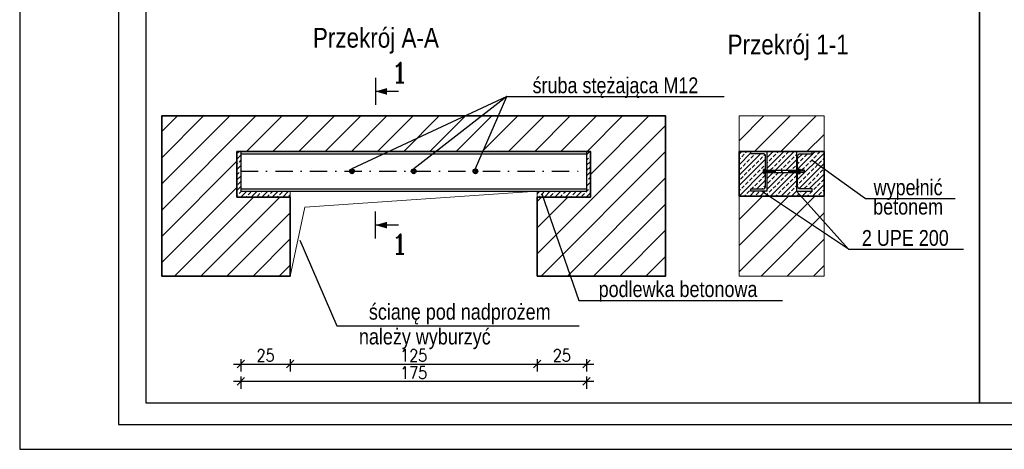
# Model space of a CAD drawing. Header units: millimetres. Extents: x -21056 to 421, y 9759 to 15589.
# Tile 1 of 120: x -21054 to -20556, y 14478 to 14696. Entities that reach past the tile are written whole.
import ezdxf
from ezdxf.enums import TextEntityAlignment as Align

# ---------------------------------------------------------------- set-up
doc = ezdxf.new("R2010")
doc.units = ezdxf.units.MM
doc.header["$LTSCALE"] = 25
doc.header["$MEASUREMENT"] = 0
doc.linetypes.add('DO', pattern=[1, 0.5, -0.24, 0.02, -0.24])
doc.linetypes.add('MO', pattern=[0.7, 0.35, -0.17, 0.01, -0.17])
for name, color, linetype in [('BD_txg', 3, 'Continuous'), ('BS_osd', 1, 'DO'), ('BS_osm', 1, 'MO'), ('BS_prg', 3, 'Continuous'), ('BS_sru', 7, 'Continuous'), ('BS_txg', 3, 'Continuous'), ('MV KRESKOWANIE', 1, 'Continuous'), ('MV RAMKA', 7, 'Continuous')]:
    doc.layers.add(name, color=color, linetype=linetype)
for name, color, linetype, lineweight in [('MV NOSNE', 3, 'Continuous', 35), ('MV OTWORY', 1, 'Continuous', 0), ('MV WYMIAROWANIE', 8, 'Continuous', 0)]:
    doc.layers.add(name, color=color, linetype=linetype, lineweight=lineweight)
doc.styles.add('BIKTG', font='bikromsw.shx', dxfattribs={"width": 0.8})
doc.styles.add('MV Wymiar', font='romans.shx', dxfattribs={"width": 0.85})
doc.styles.add('ROMANC', font='ROMANC.SHX')
doc.dimstyles.new('MV 1-25', dxfattribs={"dimscale": 2.5, "dimtxt": 2.5, "dimasz": 1.5, "dimexe": 1.5, "dimexo": 0, "dimgap": 0.5, "dimtad": 1, "dimdec": 0, "dimtxsty": 'MV Wymiar', "dimblk": 'OBLIQUE', "dimcen": 1.5, "dimdle": 1.5, "dimadec": 0, "dimazin": 0, "dimtfac": 1, "dimtdec": 0, "dimtmove": 0, "dimatfit": 0, "dimfxl": 1, "dimfxlon": 1, "dimarcsym": 0})
pattern_1 = [(45, (-7175.253, -502.213), (-6.629126, 6.629126), [])]
pattern_2 = [(45, (-23035.9074, 10754.0526), (-2.6516504, 2.6516504), []), (45, (-23033.2558, 10754.0526), (-2.6516504, 2.6516504), [1.875, -0.9375])]

# ---------------------------------------------------------------- blocks, each defined once
blk = doc.blocks.new('_Oblique')
at = {"color": 0, "linetype": 'ByBlock', "lineweight": -2}
blk.add_line((-0.5, -0.5), (0.5, 0.5), dxfattribs=at)
blk = doc.blocks.new('*D713')
at = {"layer": 'Defpoints', "color": 0}
for p in [(-20942.07, 14608.81), (-20917.07, 14608.81), (-20917.07, 14521.29)]:
    blk.add_point(p, dxfattribs=at)
at = {"layer": 'MV WYMIAROWANIE', "color": 0, "lineweight": -2}
for p, q in [((-20945.82, 14521.29), (-20913.32, 14521.29)), ((-20942.07, 14523.79), (-20942.07, 14517.54)), ((-20917.07, 14523.79), (-20917.07, 14517.54))]:
    blk.add_line(p, q, dxfattribs=at)
at = {"layer": 'MV WYMIAROWANIE', "color": 0, "linetype": 'ByBlock', "lineweight": -2, "xscale": 3.75, "yscale": 3.75, "zscale": 3.75, "rotation": 180}
blk.add_blockref('_Oblique', (-20942.07, 14521.29), dxfattribs=at)
at = {"layer": 'MV WYMIAROWANIE', "color": 0, "linetype": 'ByBlock', "lineweight": -2, "xscale": 3.75, "yscale": 3.75, "zscale": 3.75}
blk.add_blockref('_Oblique', (-20917.07, 14521.29), dxfattribs=at)
at = {"layer": 'MV WYMIAROWANIE', "color": 0, "insert": (-20929.57, 14525.66), "char_height": 6.25, "attachment_point": 5, "style": 'MV Wymiar'}
blk.add_mtext('25', dxfattribs=at)
blk = doc.blocks.new('*D714')
at = {"layer": 'Defpoints', "color": 0}
for p in [(-20917.07, 14608.81), (-20792.07, 14565.81), (-20792.07, 14521.29)]:
    blk.add_point(p, dxfattribs=at)
at = {"layer": 'MV WYMIAROWANIE', "color": 0, "lineweight": -2}
for p, q in [((-20920.82, 14521.29), (-20788.32, 14521.29)), ((-20917.07, 14523.79), (-20917.07, 14517.54)), ((-20792.07, 14523.79), (-20792.07, 14517.54))]:
    blk.add_line(p, q, dxfattribs=at)
at = {"layer": 'MV WYMIAROWANIE', "color": 0, "linetype": 'ByBlock', "lineweight": -2, "xscale": 3.75, "yscale": 3.75, "zscale": 3.75, "rotation": 180}
blk.add_blockref('_Oblique', (-20917.07, 14521.29), dxfattribs=at)
at = {"layer": 'MV WYMIAROWANIE', "color": 0, "linetype": 'ByBlock', "lineweight": -2, "xscale": 3.75, "yscale": 3.75, "zscale": 3.75}
blk.add_blockref('_Oblique', (-20792.07, 14521.29), dxfattribs=at)
at = {"layer": 'MV WYMIAROWANIE', "color": 0, "insert": (-20854.57, 14525.66), "char_height": 6.25, "attachment_point": 5, "style": 'MV Wymiar'}
blk.add_mtext('125', dxfattribs=at)
blk = doc.blocks.new('*D715')
at = {"layer": 'Defpoints', "color": 0}
for p in [(-20767.07, 14609.91), (-20792.07, 14565.81), (-20767.07, 14521.29)]:
    blk.add_point(p, dxfattribs=at)
at = {"layer": 'MV WYMIAROWANIE', "color": 0, "lineweight": -2}
for p, q in [((-20795.82, 14521.29), (-20763.32, 14521.29)), ((-20792.07, 14523.79), (-20792.07, 14517.54)), ((-20767.07, 14523.79), (-20767.07, 14517.54))]:
    blk.add_line(p, q, dxfattribs=at)
at = {"layer": 'MV WYMIAROWANIE', "color": 0, "linetype": 'ByBlock', "lineweight": -2, "xscale": 3.75, "yscale": 3.75, "zscale": 3.75, "rotation": 180}
blk.add_blockref('_Oblique', (-20792.07, 14521.29), dxfattribs=at)
at = {"layer": 'MV WYMIAROWANIE', "color": 0, "linetype": 'ByBlock', "lineweight": -2, "xscale": 3.75, "yscale": 3.75, "zscale": 3.75}
blk.add_blockref('_Oblique', (-20767.07, 14521.29), dxfattribs=at)
at = {"layer": 'MV WYMIAROWANIE', "color": 0, "insert": (-20779.57, 14525.66), "char_height": 6.25, "attachment_point": 5, "style": 'MV Wymiar'}
blk.add_mtext('25', dxfattribs=at)
blk = doc.blocks.new('*D716')
at = {"layer": 'Defpoints', "color": 0}
for p in [(-20942.07, 14608.81), (-20767.07, 14608.81), (-20767.07, 14512.54)]:
    blk.add_point(p, dxfattribs=at)
at = {"layer": 'MV WYMIAROWANIE', "color": 0, "lineweight": -2}
for p, q in [((-20942.07, 14515.04), (-20942.07, 14508.79)), ((-20767.07, 14515.04), (-20767.07, 14508.79)), ((-20945.82, 14512.54), (-20763.32, 14512.54))]:
    blk.add_line(p, q, dxfattribs=at)
at = {"layer": 'MV WYMIAROWANIE', "color": 0, "linetype": 'ByBlock', "lineweight": -2, "xscale": 3.75, "yscale": 3.75, "zscale": 3.75, "rotation": 180}
blk.add_blockref('_Oblique', (-20942.07, 14512.54), dxfattribs=at)
at = {"layer": 'MV WYMIAROWANIE', "color": 0, "linetype": 'ByBlock', "lineweight": -2, "xscale": 3.75, "yscale": 3.75, "zscale": 3.75}
blk.add_blockref('_Oblique', (-20767.07, 14512.54), dxfattribs=at)
at = {"layer": 'MV WYMIAROWANIE', "color": 0, "insert": (-20854.57, 14516.91), "char_height": 6.25, "attachment_point": 5, "style": 'MV Wymiar'}
blk.add_mtext('175', dxfattribs=at)
blk = doc.blocks.new('ST2')
blk.add_line((13.77, 0), (0, 0))
blk.add_solid([(6.84, -1.95), (6.84, 1.95), (0, 0)])
blk = doc.blocks.new('eprzv')
blk.add_line((47.9, 0), (-47.9, 0))
at = {"xscale": 6, "yscale": 6, "zscale": 6, "rotation": 270}
blk.add_blockref('ST2', (0, 0), dxfattribs=at)
at = {"style": 'ROMANC'}
blk.add_attdef('PRZ', text='', height=70, rotation=270, dxfattribs=at).set_placement((32.1, -86), align=Align.CENTER)

msp = doc.modelspace()

# ---------------------------------------------------------------- hatches: boundary and pattern name
at = {"layer": 'MV KRESKOWANIE', "true_color": 0xc6cbd2, "transparency": 33554687}
h = msp.add_hatch(dxfattribs=at)
h.set_pattern_fill('ANSI31', color=254, scale=75)
h.set_pattern_definition([(45, (-7114.156, -502.213), (-6.629126, 6.629126), [])])
h.paths.add_polyline_path([(-20917.07, 14605.81), (-20944.07, 14605.81), (-20944.07, 14628.81), (-20765.07, 14628.81), (-20765.07, 14605.81), (-20792.07, 14605.81), (-20792.07, 14565.81), (-20727.07, 14565.81), (-20727.07, 14646.81), (-20982.07, 14646.81), (-20982.07, 14565.81), (-20917.07, 14565.81)])
h = msp.add_hatch(dxfattribs=at)
h.set_pattern_fill('ANSI31', color=254, scale=75)
h.set_pattern_definition(pattern_1)
h.paths.add_polyline_path([(-20689.84, 14628.81), (-20646.84, 14628.81), (-20646.84, 14646.81), (-20689.84, 14646.81)])
h = msp.add_hatch(dxfattribs=at)
h.set_pattern_fill('ANSI31', color=254, scale=75)
h.set_pattern_definition(pattern_1)
h.paths.add_polyline_path([(-20689.84, 14606.31), (-20646.84, 14606.31), (-20646.84, 14565.81), (-20689.84, 14565.81)])
at = {"layer": 'MV WYMIAROWANIE', "transparency": 33554687}
h = msp.add_hatch(dxfattribs=at)
h.set_pattern_fill('ANSI33', color=256, scale=15)
h.set_pattern_definition([(45, (-22974.811, 10754.0526), (-2.6516504, 2.6516504), []), (45, (-22972.159, 10754.0526), (-2.6516504, 2.6516504), [1.875, -0.9375])])
h.paths.add_polyline_path([(-20942.07, 14628.81), (-20942.07, 14608.81), (-20917.07, 14608.81), (-20917.07, 14605.81), (-20944.07, 14605.81), (-20944.07, 14628.81)])
h = msp.add_hatch(dxfattribs=at)
h.set_pattern_fill('ANSI33', color=256, scale=15, angle=180)
h.set_pattern_definition([(45, (-22937.811, 10754.0526), (-2.6516504, 2.6516504), []), (45, (-22935.159, 10754.0526), (-2.6516504, 2.6516504), [1.875, -0.9375])])
h.paths.add_polyline_path([(-20767.07, 14628.81), (-20767.07, 14608.81), (-20792.07, 14608.81), (-20792.07, 14605.81), (-20765.07, 14605.81), (-20765.07, 14628.81)])
h = msp.add_hatch(dxfattribs=at)
h.set_pattern_fill('ANSI33', color=256, scale=15, angle=180)
h.set_pattern_definition(pattern_2)
h.paths.add_polyline_path([(-20656.69, 14619.24), (-20656.69, 14618.81), (-20656.69, 14618.39), (-20656.69, 14618.21), (-20658.91, 14618.21), (-20658.91, 14618.04, -0.199568), (-20659.01, 14617.78), (-20659.88, 14617.78, -0.199568), (-20659.99, 14618.04), (-20659.99, 14617.61), (-20660.24, 14617.61), (-20660.24, 14611.21, 0.414214), (-20658.94, 14609.91), (-20652.84, 14609.91), (-20652.84, 14608.81), (-20660.84, 14608.81), (-20660.84, 14618.21), (-20675.84, 14618.21), (-20675.84, 14608.81), (-20683.84, 14608.81), (-20683.84, 14609.91), (-20677.74, 14609.91, 0.414214), (-20676.44, 14611.21), (-20676.44, 14617.61), (-20676.69, 14617.61), (-20676.69, 14617.78), (-20677.36, 14617.78, -0.14145), (-20677.44, 14618.04), (-20677.44, 14618.81), (-20677.44, 14619.59, -0.14145), (-20677.36, 14619.85), (-20676.69, 14619.85), (-20676.69, 14620.01), (-20676.44, 14620.01), (-20676.44, 14626.41, 0.414214), (-20677.74, 14627.71), (-20683.84, 14627.71), (-20683.84, 14628.81), (-20689.84, 14628.81), (-20689.84, 14606.31), (-20646.84, 14606.31), (-20646.84, 14628.81), (-20652.84, 14628.81), (-20652.84, 14627.71), (-20658.94, 14627.71, 0.414214), (-20660.24, 14626.41), (-20660.24, 14620.01), (-20659.99, 14620.01), (-20659.99, 14619.59, -0.199568), (-20659.88, 14619.85), (-20659.01, 14619.85, -0.199568), (-20658.91, 14619.59), (-20658.91, 14619.41), (-20656.69, 14619.41)])
h = msp.add_hatch(dxfattribs=at)
h.set_pattern_fill('ANSI33', color=256, scale=15, angle=180)
h.set_pattern_definition(pattern_2)
h.paths.add_polyline_path([(-20660.84, 14619.41), (-20660.84, 14628.81), (-20675.84, 14628.81), (-20675.84, 14619.41)])

# ---------------------------------------------------------------- linework, layer by layer
at = {"layer": 'BD_txg'}
for points in [[(-20807.4, 14656.63), (-20885.82, 14620.01)], [(-20807.4, 14656.63), (-20854.57, 14620.01)], [(-20823.32, 14620.16), (-20807.4, 14656.63), (-20697.45, 14656.63)], [(-20652.94, 14624.47), (-20625.92, 14604.98), (-20580.42, 14604.98)], [(-20634.5, 14579.38), (-20678.5, 14608.81)], [(-20660.84, 14608.81), (-20634.5, 14579.38), (-20576.31, 14579.38)], [(-20789.7, 14607.35), (-20770.91, 14553.48), (-20667.94, 14553.48)], [(-20912.25, 14583.93), (-20893.45, 14540.69), (-20770.83, 14540.69)]]:
    msp.add_lwpolyline(points, dxfattribs=at)
at = {"layer": 'BS_osd'}
for p, q in [((-20884.47, 14618.81), (-20887.17, 14618.81)), ((-20885.82, 14620.16), (-20885.82, 14617.46)), ((-20853.22, 14618.81), (-20855.92, 14618.81)), ((-20854.57, 14620.16), (-20854.57, 14617.46)), ((-20821.97, 14618.81), (-20824.67, 14618.81)), ((-20823.32, 14620.16), (-20823.32, 14617.46))]:
    msp.add_line(p, q, dxfattribs=at)
at = {"layer": 'BS_osd', "ltscale": 0.5}
msp.add_line((-20677.44, 14618.81), (-20656.69, 14618.81), dxfattribs=at)
at = {"layer": 'BS_osm'}
msp.add_line((-20942.07, 14618.81), (-20767.07, 14618.81), dxfattribs=at)
at = {"layer": 'BS_prg'}
for p, q in [((-20942.07, 14628.81), (-20767.07, 14628.81)), ((-20942.07, 14628.81), (-20942.07, 14608.81)), ((-20767.07, 14628.81), (-20767.07, 14608.81)), ((-20942.07, 14627.71), (-20767.07, 14627.71)), ((-20942.07, 14609.91), (-20767.07, 14609.91)), ((-20942.07, 14608.81), (-20767.07, 14608.81))]:
    msp.add_line(p, q, dxfattribs=at)
for points in [[(-20675.84, 14608.81), (-20683.84, 14608.81), (-20683.84, 14609.91), (-20677.74, 14609.91, 0.414214), (-20676.44, 14611.21), (-20676.44, 14626.41, 0.414214), (-20677.74, 14627.71), (-20683.84, 14627.71), (-20683.84, 14628.81), (-20675.84, 14628.81)], [(-20660.84, 14608.81), (-20652.84, 14608.81), (-20652.84, 14609.91), (-20658.94, 14609.91, -0.414214), (-20660.24, 14611.21), (-20660.24, 14626.41, -0.414214), (-20658.94, 14627.71), (-20652.84, 14627.71), (-20652.84, 14628.81), (-20660.84, 14628.81)]]:
    msp.add_lwpolyline(points, format="xyb", close=True, dxfattribs=at)
at = {"layer": 'BS_sru'}
for p, q in [((-20677.44, 14618.04), (-20677.44, 14619.59)), ((-20677.36, 14619.85), (-20676.69, 14619.85)), ((-20677.36, 14619.33), (-20676.69, 14619.33)), ((-20676.44, 14620.01), (-20676.69, 14620.01)), ((-20676.69, 14617.61), (-20676.69, 14620.01)), ((-20676.69, 14617.78), (-20676.69, 14619.85)), ((-20676.44, 14617.61), (-20676.44, 14620.01)), ((-20676.44, 14619.41), (-20660.24, 14619.41)), ((-20660.24, 14617.61), (-20660.24, 14620.01)), ((-20660.24, 14620.01), (-20659.99, 14620.01)), ((-20659.99, 14617.61), (-20659.99, 14620.01)), ((-20659.99, 14618.04), (-20659.99, 14619.59)), ((-20659.88, 14619.85), (-20659.01, 14619.85)), ((-20659.88, 14619.33), (-20659.01, 14619.33)), ((-20658.91, 14618.04), (-20658.91, 14619.59)), ((-20656.69, 14619.41), (-20658.91, 14619.41)), ((-20656.69, 14618.21), (-20656.69, 14619.41)), ((-20677.36, 14618.3), (-20676.69, 14618.3)), ((-20677.36, 14617.78), (-20676.69, 14617.78)), ((-20676.44, 14617.61), (-20676.69, 14617.61)), ((-20676.44, 14618.21), (-20660.24, 14618.21)), ((-20660.24, 14617.61), (-20659.99, 14617.61)), ((-20659.88, 14618.3), (-20659.01, 14618.3)), ((-20659.88, 14617.78), (-20659.01, 14617.78)), ((-20656.69, 14618.21), (-20658.91, 14618.21))]:
    msp.add_line(p, q, dxfattribs=at)
at = {"layer": 'BS_sru', "color": 1}
for p, q in [((-20656.69, 14619.24), (-20658.91, 14619.24)), ((-20656.69, 14618.39), (-20658.91, 14618.39))]:
    msp.add_line(p, q, dxfattribs=at)
at = {"layer": 'BS_sru'}
for points in [[(-20885.3, 14619.71), (-20886.34, 14619.71), (-20886.86, 14618.81), (-20886.34, 14617.91), (-20885.3, 14617.91), (-20884.78, 14618.81)], [(-20854.05, 14619.71), (-20855.09, 14619.71), (-20855.61, 14618.81), (-20855.09, 14617.91), (-20854.05, 14617.91), (-20853.53, 14618.81)], [(-20822.8, 14619.71), (-20823.84, 14619.71), (-20824.36, 14618.81), (-20823.84, 14617.91), (-20822.8, 14617.91), (-20822.28, 14618.81)]]:
    msp.add_lwpolyline(points, close=True, dxfattribs=at)
for centre, radius in [((-20885.82, 14618.81), 1.2), ((-20885.82, 14618.81), 0.9), ((-20854.57, 14618.81), 1.2), ((-20854.57, 14618.81), 0.9), ((-20823.32, 14618.81), 1.2), ((-20823.32, 14618.81), 0.9)]:
    msp.add_circle(centre, radius, dxfattribs=at)
for centre, radius, start, end in [((-20676.95, 14619.59), 0.487, 147.7958, 212.2042), ((-20675.6, 14618.81), 1.84, 163.5736, 196.4264), ((-20659.62, 14619.59), 0.366, 134.8555, 225.1445), ((-20658.68, 14618.81), 1.3, 156.5169, 203.4831), ((-20659.27, 14619.59), 0.367, 314.8555, 45.1445), ((-20660.21, 14618.81), 1.3, 336.5169, 23.4831), ((-20676.95, 14618.04), 0.487, 147.7958, 212.2042), ((-20659.62, 14618.04), 0.367, 134.8555, 225.1445), ((-20659.27, 14618.04), 0.366, 314.8555, 45.1445)]:
    msp.add_arc(centre, radius, start, end, dxfattribs=at)
at = {"layer": 'MV NOSNE'}
for points in [[(-20917.07, 14605.81), (-20944.07, 14605.81), (-20944.07, 14628.81), (-20765.07, 14628.81), (-20765.07, 14605.81), (-20792.07, 14605.81), (-20792.07, 14565.81), (-20727.07, 14565.81), (-20727.07, 14646.81), (-20982.07, 14646.81), (-20982.07, 14565.81), (-20917.07, 14565.81)], [(-20689.84, 14628.81), (-20646.84, 14628.81), (-20646.84, 14606.31), (-20689.84, 14606.31)]]:
    msp.add_lwpolyline(points, close=True, dxfattribs=at)
at = {"layer": 'MV OTWORY'}
msp.add_lwpolyline([(-20917.07, 14565.81), (-20909.75, 14600.61), (-20792.07, 14608.81), (-20917.07, 14608.81)], close=True, dxfattribs=at)
at = {"layer": 'MV RAMKA'}
for points in [[(-21054.02, 15528.13), (-21054.02, 14478.13), (-19569.02, 14478.13), (-19569.02, 15528.13)], [(-21004.02, 15515.63), (-21004.02, 14490.63), (-19581.52, 14490.63), (-19581.52, 15515.63)], [(-20990.02, 15090.76), (-20568.15, 15090.76), (-20568.15, 14501.4), (-20990.02, 14501.4)], [(-20568.15, 15090.76), (-19861.15, 15090.76), (-19861.15, 14501.4), (-20568.15, 14501.4)]]:
    msp.add_lwpolyline(points, close=True, dxfattribs=at)
at = {"layer": 'MV WYMIAROWANIE'}
for points in [[(-20689.84, 14628.81), (-20646.84, 14628.81), (-20646.84, 14646.81), (-20689.84, 14646.81)], [(-20942.07, 14628.81), (-20942.07, 14608.81), (-20917.07, 14608.81), (-20917.07, 14605.81), (-20944.07, 14605.81), (-20944.07, 14628.81)], [(-20767.07, 14628.81), (-20767.07, 14608.81), (-20792.07, 14608.81), (-20792.07, 14605.81), (-20765.07, 14605.81), (-20765.07, 14628.81)], [(-20689.84, 14606.31), (-20646.84, 14606.31), (-20646.84, 14565.81), (-20689.84, 14565.81)]]:
    msp.add_lwpolyline(points, close=True, dxfattribs=at)

# ---------------------------------------------------------------- block references
at = {"layer": 'BS_txg', "xscale": 0.14285714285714, "yscale": 0.14285714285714, "zscale": 0.14285714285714, "rotation": 90}
msp.add_blockref('eprzv', (-20873.99, 14659.23), dxfattribs=at).add_auto_attribs({'PRZ': '1'})
at = {"layer": 'BS_txg'}
ref = msp.add_blockref('eprzv', (-20873.99, 14591.57), dxfattribs=dict(at, xscale=-0.14285714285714, yscale=0.14285714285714, zscale=0.14285714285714, rotation=89.99999999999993))
ref.add_attrib('PRZ', '1', dxfattribs={"layer": '0', "height": 10, "style": 'ROMANC'}).set_placement((-20861.7, 14576.98), align=Align.CENTER)

# ---------------------------------------------------------------- texts
at = {"layer": 'BD_txg', "style": 'BIKTG', "width": 0.85}
for s, p in [('śruba stężająca M12', (-20752.45, 14662.35)), ('wypełnić', (-20604.29, 14610.69)), ('betonem', (-20604.29, 14600.92)), ('2 UPE 200', (-20605.7, 14585.09)), ('podlewka betonowa', (-20720.76, 14559.19)), ('ścianę pod nadprożem', (-20831.25, 14547.74)), ('należy wyburzyć', (-20848.94, 14535.19))]:
    msp.add_text(s, height=8, dxfattribs=at).set_placement(p, align=Align.MIDDLE_CENTER)
at = {"layer": 'BS_txg', "style": 'BIKTG', "width": 0.85}
for s, p in [('Przekrój A-A', (-20873.7, 14686.39)), ('Przekrój 1-1', (-20665.02, 14682.98))]:
    msp.add_text(s, height=10, dxfattribs=at).set_placement(p, align=Align.MIDDLE_CENTER)

# ---------------------------------------------------------------- dimensions: what is measured, and where the dimension line sits
at = {"layer": 'MV WYMIAROWANIE'}
for base, p1, p2, override, picture, middle in [((-20917.07, 14521.29), (-20942.07, 14608.81), (-20917.07, 14608.81), {"dimtxsty": 'MV Wymiar', "dimtmove": 1}, '*D713', (-20929.57, 14525.66)), ((-20767.07, 14512.54), (-20942.07, 14608.81), (-20767.07, 14608.81), {"dimtmove": 1}, '*D716', (-20854.57, 14516.91)), ((-20792.07, 14521.29), (-20917.07, 14608.81), (-20792.07, 14565.81), {"dimtmove": 1}, '*D714', (-20854.57, 14525.66)), ((-20767.07, 14521.29), (-20792.07, 14565.81), (-20767.07, 14609.91), {"dimtmove": 1}, '*D715', (-20779.57, 14525.66))]:
    dim = msp.add_linear_dim(base=base, p1=p1, p2=p2, dimstyle='MV 1-25', override=override, dxfattribs=at)
    dim.commit()
    dim.dimension.update_dxf_attribs({"geometry": picture, "text_midpoint": middle})

doc.saveas('drawing.dxf')
